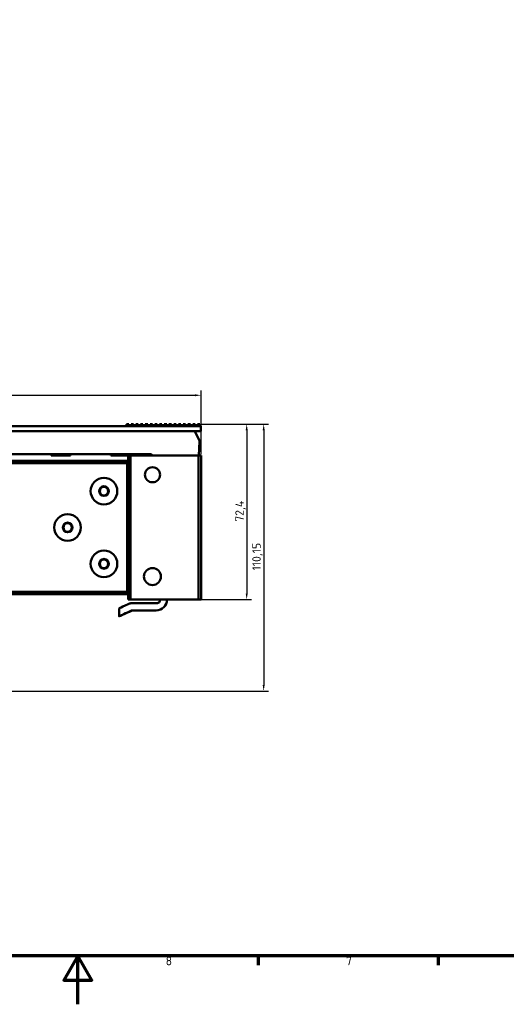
# Model space of a CAD drawing. Header units: millimetres. Extents: x 0 to 2239, y -60 to 841.
# Tile 19 of 161: x 571 to 771, y 0 to 406. Entities that reach past the tile are written whole.
import ezdxf

# ---------------------------------------------------------------- set-up
doc = ezdxf.new("R2010")
doc.units = ezdxf.units.MM
doc.layers.get('0').update_dxf_attribs({"lineweight": 25})
for name, color, linetype, lineweight in [('Bemaßung (ISO)', 7, 'Continuous', 25), ('Rahmen (ISO)', 7, 'Continuous', 70), ('Sichtbar (ISO)', 7, 'Continuous', 50)]:
    doc.layers.add(name, color=color, linetype=linetype, lineweight=lineweight)
doc.styles.add('Notiztext (DIN)', font='isocpeur.ttf')
doc.dimstyles.new('Standard (DIN)', dxfattribs={"dimtxt": 3.5, "dimasz": 2.5, "dimexe": 2, "dimexo": 0.5, "dimgap": 0.5, "dimtad": 1, "dimrnd": 1e-08, "dimtxsty": 'Notiztext (DIN)', "dimcen": 0.09, "dimdle": 10, "dimclrd": 256, "dimclre": 256, "dimclrt": 256, "dimadec": 0, "dimazin": 0, "dimtfac": 1, "dimtmove": 0, "dimatfit": 3, "dimfxl": 1, "dimtolj": 1, "dimtzin": 0, "dimlwd": -1, "dimlwe": -1, "dimarcsym": 0})

# ---------------------------------------------------------------- blocks, each defined once
blk = doc.blocks.new('Ränder Vorgaberahmen')
at = {"layer": 'Rahmen (ISO)'}
for p, q in [((668.81, 20), (668.81, 16.1)), ((743.12, 20), (743.12, 16.1))]:
    blk.add_line(p, q, dxfattribs=at)
at = {"layer": 'Rahmen (ISO)', "flags": 128}
for points in [[(20, 20), (20, 821), (1169, 821), (1169, 20), (20, 20)], [(594.5, 0), (594.5, 20), (588.73, 10), (600.27, 10), (594.5, 20)]]:
    blk.add_lwpolyline(points, dxfattribs=at)
at = {"layer": 'Rahmen (ISO)', "char_height": 3.5, "attachment_point": 7, "style": 'Notiztext (DIN)'}
for s, insert in [('8', (630.73, 16.1)), ('7', (705.04, 16.1))]:
    blk.add_mtext(s, dxfattribs=dict(at, insert=insert))
blk = doc.blocks.new('*D22')
at = {"layer": 'Bemaßung (ISO)', "transparency": 16777216}
for p, q in [((645.31, 239.42), (673.13, 239.42)), ((671.13, 236.92), (671.13, 131.77)), ((529.72, 129.27), (673.13, 129.27))]:
    blk.add_line(p, q, dxfattribs=at)
for points in [[(670.71, 236.92), (671.54, 236.92), (671.13, 239.42)], [(670.71, 131.77), (671.54, 131.77), (671.13, 129.27)]]:
    blk.add_solid(points, dxfattribs=at)
at = {"layer": 'Defpoints', "color": 0, "transparency": 16777216}
for p in [(644.81, 239.42), (529.22, 129.27), (671.13, 129.27)]:
    blk.add_point(p, dxfattribs=at)
at = {"layer": 'Bemaßung (ISO)', "transparency": 16777216, "insert": (666.43, 179.03), "char_height": 3.5, "attachment_point": 1, "rotation": 90, "style": 'Notiztext (DIN)'}
blk.add_mtext('\\A1;110,15', dxfattribs=at)
blk = doc.blocks.new('*D23')
at = {"layer": 'Bemaßung (ISO)', "transparency": 16777216}
for p, q in [((645.31, 239.42), (666.13, 239.42)), ((664.13, 236.92), (664.13, 169.52)), ((644.79, 167.02), (666.13, 167.02))]:
    blk.add_line(p, q, dxfattribs=at)
for points in [[(663.71, 236.92), (664.54, 236.92), (664.13, 239.42)], [(663.71, 169.52), (664.54, 169.52), (664.13, 167.02)]]:
    blk.add_solid(points, dxfattribs=at)
at = {"layer": 'Defpoints', "color": 0, "transparency": 16777216}
for p in [(644.81, 239.42), (644.29, 167.02), (664.13, 167.02)]:
    blk.add_point(p, dxfattribs=at)
at = {"layer": 'Bemaßung (ISO)', "transparency": 16777216, "insert": (659.43, 199.13), "char_height": 3.5, "attachment_point": 1, "rotation": 90, "style": 'Notiztext (DIN)'}
blk.add_mtext('\\A1;72,4', dxfattribs=at)
blk = doc.blocks.new('*D24')
at = {"layer": 'Bemaßung (ISO)', "transparency": 16777216}
for p, q in [((145.29, 227.02), (145.29, 253.32)), ((645.29, 227.02), (645.29, 253.32)), ((147.79, 251.32), (642.79, 251.32))]:
    blk.add_line(p, q, dxfattribs=at)
for points in [[(147.79, 251.73), (147.79, 250.9), (145.29, 251.32)], [(642.79, 251.73), (642.79, 250.9), (645.29, 251.32)]]:
    blk.add_solid(points, dxfattribs=at)
at = {"layer": 'Defpoints', "color": 0, "transparency": 16777216}
for p in [(645.29, 251.32), (145.29, 226.52), (645.29, 226.52)]:
    blk.add_point(p, dxfattribs=at)
at = {"layer": 'Bemaßung (ISO)', "transparency": 16777216, "insert": (391.96, 255.32), "char_height": 3.5, "attachment_point": 1, "style": 'Notiztext (DIN)'}
blk.add_mtext('\\A1;500', dxfattribs=at)

msp = doc.modelspace()

# ---------------------------------------------------------------- linework, layer by layer
at = {"layer": 'Sichtbar (ISO)'}
for p, q in [((395.362, 238.523), (645.212, 238.523)), ((395.362, 236.523), (645.212, 236.523)), ((614.512, 238.523), (614.512, 239.423)), ((614.512, 239.423), (615.512, 239.423)), ((615.512, 238.523), (615.512, 239.423)), ((616.465, 238.523), (616.465, 239.423)), ((616.465, 239.423), (617.465, 239.423)), ((617.465, 238.523), (617.465, 239.423)), ((618.418, 238.523), (618.418, 239.423)), ((618.418, 239.423), (619.418, 239.423)), ((619.418, 238.523), (619.418, 239.423)), ((620.371, 238.523), (620.371, 239.423)), ((620.371, 239.423), (621.371, 239.423)), ((621.371, 238.523), (621.371, 239.423)), ((622.324, 238.523), (622.324, 239.423)), ((622.324, 239.423), (623.324, 239.423)), ((623.324, 238.523), (623.324, 239.423)), ((624.277, 238.523), (624.277, 239.423)), ((624.277, 239.423), (625.277, 239.423)), ((625.277, 238.523), (625.277, 239.423)), ((626.23, 238.523), (626.23, 239.423)), ((626.23, 239.423), (627.23, 239.423)), ((627.23, 238.523), (627.23, 239.423)), ((628.183, 238.523), (628.183, 239.423)), ((628.183, 239.423), (629.183, 239.423)), ((629.183, 238.523), (629.183, 239.423)), ((630.136, 238.523), (630.136, 239.423)), ((630.136, 239.423), (631.136, 239.423)), ((631.136, 238.523), (631.136, 239.423)), ((632.089, 238.523), (632.089, 239.423)), ((632.089, 239.423), (633.089, 239.423)), ((633.089, 238.523), (633.089, 239.423)), ((634.042, 238.523), (634.042, 239.423)), ((634.042, 239.423), (635.042, 239.423)), ((635.042, 238.523), (635.042, 239.423)), ((635.995, 238.523), (635.995, 239.423)), ((635.995, 239.423), (636.995, 239.423)), ((636.995, 238.523), (636.995, 239.423)), ((637.948, 238.523), (637.948, 239.423)), ((637.948, 239.423), (638.948, 239.423)), ((638.948, 238.523), (638.948, 239.423)), ((639.901, 238.523), (639.901, 239.423)), ((639.901, 239.423), (640.901, 239.423)), ((640.901, 238.523), (640.901, 239.423)), ((641.854, 238.523), (641.854, 239.423)), ((641.854, 239.423), (642.854, 239.423)), ((644.546, 232.743), (642.787, 236.523)), ((642.854, 238.523), (642.854, 239.423)), ((643.807, 238.523), (643.807, 239.423)), ((643.807, 239.423), (644.807, 239.423)), ((644.807, 238.523), (644.807, 239.423)), ((645.212, 236.523), (645.212, 238.523)), ((644.438, 226.523), (644.639, 232.286)), ((446.287, 224.273), (614.787, 224.273)), ((530.787, 227.023), (624.787, 227.023)), ((583.537, 227.023), (583.537, 226.523)), ((591.537, 226.523), (583.537, 226.523)), ((591.537, 227.023), (591.537, 226.523)), ((608.083, 227.023), (608.083, 226.523)), ((615.287, 226.523), (608.083, 226.523)), ((614.787, 223.273), (614.787, 224.273)), ((616.287, 226.523), (615.287, 226.523)), ((615.287, 167.023), (615.287, 226.523)), ((616.083, 227.023), (616.083, 226.523)), ((644.287, 226.523), (616.287, 226.523)), ((616.287, 167.023), (616.287, 226.523)), ((619.797, 227.023), (619.797, 226.523)), ((625.287, 226.523), (624.787, 227.023)), ((645.287, 226.523), (644.287, 226.523)), ((644.287, 167.023), (644.287, 226.523)), ((645.287, 167.023), (645.287, 226.523)), ((562.331, 223.273), (614.787, 223.273)), ((614.787, 170.273), (614.787, 223.273)), ((615.287, 217.523), (614.787, 217.523)), ((615.287, 176.023), (614.787, 176.023)), ((175.787, 170.273), (614.787, 170.273)), ((175.787, 169.273), (614.787, 169.273)), ((614.787, 169.273), (614.787, 170.273)), ((615.287, 167.023), (616.287, 167.023)), ((644.287, 167.023), (616.287, 167.023)), ((628.287, 167.023), (628.287, 166.54)), ((631.287, 167.023), (631.287, 167.006)), ((631.287, 167.006), (631.287, 167.006)), ((644.287, 167.023), (645.287, 167.023)), ((611.543, 163.388), (611.543, 163.388)), ((611.543, 160.078), (611.543, 163.388)), ((622.459, 165.544), (618.802, 165.555)), ((622.459, 165.543), (618.802, 165.553)), ((618.802, 162.553), (622.459, 162.543)), ((625.287, 165.541), (627.287, 165.541)), ((625.287, 165.54), (627.287, 165.54)), ((625.287, 162.54), (626.787, 162.54)), ((622.459, 162.503), (618.802, 162.493)), ((622.459, 162.502), (618.802, 162.491)), ((625.287, 162.506), (626.787, 162.506)), ((625.287, 162.506), (626.787, 162.506))]:
    msp.add_line(p, q, dxfattribs=at)
for centre, radius in [((625.287, 218.523), 3.1), ((605.287, 211.773), 5.5), ((605.287, 211.773), 2), ((605.287, 211.773), 1.75), ((590.287, 196.773), 5.5), ((590.287, 196.773), 2), ((590.287, 196.773), 1.75), ((605.287, 181.773), 5.5), ((605.287, 181.773), 2), ((605.287, 181.773), 1.75), ((625.287, 176.523), 3.5)]:
    msp.add_circle(centre, radius, dxfattribs=at)
msp.add_arc((643.64, 232.321), 1, 358, 24.95652, dxfattribs=at)
for centre, major_axis, ratio, start_param, end_param in [((626.787, 167.04), (4.5, 0), 0.9999962, 4.712389, 6.2794687), ((626.787, 167.006), (4.5, 0), 0.9999957, 4.712389, 6.2831853), ((626.787, 167.006), (4.5, 0), 0.9999962, 4.712389, 6.2831853), ((690.087, 200.013), (-78.544, -36.626), 0.0023958, 6.1745422, 6.2820681), ((690.087, 200.013), (-78.544, -36.626), 0.0022715, 6.1746002, 6.2821261), ((615.973, 165.477), (-4, -1.865), 0.0023958, 4.9012963, 6.1745422), ((615.973, 165.476), (-4, -1.865), 0.0022715, 4.9013542, 6.1746002), ((615.973, 162.545), (4, 0), 0.0027655, 0.7853982, 1.3089641), ((615.973, 165.546), (-4, 0), 0.0029168, 3.9269908, 4.4217519), ((615.973, 165.545), (-4, 0), 0.0027655, 3.9269908, 4.4217519), ((625.287, 165.552), (-4, 0), 0.0029168, 0.7853982, 1.5707963), ((625.287, 165.551), (-4, 0), 0.0027655, 0.7853982, 1.5707963), ((625.287, 162.551), (4, 0), 0.0027655, 3.9269908, 4.712389), ((627.287, 166.541), (1, 0), 0.9999957, 4.712389, 6.2831853), ((627.287, 166.54), (1, 0), 0.9999962, 4.712389, 6.2831853), ((690.087, 196.703), (-78.544, -36.626), 0.0022715, 6.1746002, 6.389652), ((690.087, 196.703), (-78.544, -36.626), 0.0023958, 6.2821459, 6.389594), ((615.973, 162.166), (-4, -1.865), 0.0022715, 4.5575293, 6.1746002), ((615.973, 162.121), (-4, -1.865), 0.0022715, 0.1064667, 1.7235401), ((615.973, 162.12), (-4, -1.865), 0.0023958, 0.1064087, 1.7234821), ((615.973, 162.501), (-4, 0), 0.0027655, 1.8326286, 2.3561945), ((615.973, 162.5), (-4, 0), 0.0029168, 1.8326286, 2.3561945), ((625.287, 162.494), (-4, 0), 0.0029168, 4.712389, 5.4977871), ((625.287, 162.495), (-4, 0), 0.0027655, 4.712389, 5.4977871)]:
    msp.add_ellipse(centre, major_axis=major_axis, ratio=ratio, start_param=start_param, end_param=end_param, dxfattribs=at)
for points, knots in [([(615.218, 165.136), (615.572, 165.301), (615.98, 165.431), (616.637, 165.539), (616.884, 165.557), (617.12, 165.558)], [1.729286, 1.729286, 1.729286, 1.729286, 1.84779995, 1.84779995, 1.91863031, 1.91863031, 1.91863031, 1.91863031]), ([(615.218, 165.134), (615.572, 165.299), (615.98, 165.429), (616.637, 165.537), (616.884, 165.555), (617.12, 165.556)], [1.729286, 1.729286, 1.729286, 1.729286, 1.84779995, 1.84779995, 1.91863031, 1.91863031, 1.91863031, 1.91863031]), ([(617.009, 162.556), (616.886, 162.556), (616.752, 162.532), (616.615, 162.475), (616.6, 162.469), (616.586, 162.462)], [-0.151830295, -0.151830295, -0.151830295, -0.151830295, -0.113591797, -0.113591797, -0.1091437, -0.1091437, -0.1091437, -0.1091437]), ([(616.586, 162.396), (616.6, 162.403), (616.615, 162.409), (616.752, 162.466), (616.886, 162.49), (617.009, 162.49)], [-0.199507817, -0.199507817, -0.199507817, -0.199507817, -0.195060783, -0.195060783, -0.156822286, -0.156822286, -0.156822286, -0.156822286]), ([(616.586, 162.394), (616.6, 162.401), (616.615, 162.407), (616.752, 162.464), (616.886, 162.488), (617.009, 162.488)], [-0.199507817, -0.199507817, -0.199507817, -0.199507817, -0.195060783, -0.195060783, -0.156822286, -0.156822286, -0.156822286, -0.156822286])]:
    msp.add_open_spline(points, degree=3, knots=knots, dxfattribs=at)

# ---------------------------------------------------------------- block references
msp.add_blockref('Ränder Vorgaberahmen', (0, 0))

# ---------------------------------------------------------------- dimensions: what is measured, and where the dimension line sits
at = {"layer": 'Bemaßung (ISO)'}
for base, p1, p2, angle, picture, middle in [((645.287, 251.315), (145.287, 226.523), (645.287, 226.523), 180, '*D24', (395.287, 251.315)), ((671.1262, 129.2681), (644.8071, 239.4229), (529.221, 129.2681), 270, '*D22', (671.1262, 184.3655)), ((664.126, 167.023), (644.807, 239.423), (644.287, 167.023), 90, '*D23', (664.126, 203.243))]:
    dim = msp.add_linear_dim(base=base, p1=p1, p2=p2, angle=angle, dimstyle='Standard (DIN)', override={"dimgap": 0.5, "dimdec": 2, "dimtol": 0, "dimlim": 0, "dimtp": 0, "dimtm": 0, "dimtdec": 2, "dimtofl": 0, "dimatfit": 1}, dxfattribs=at)
    dim.commit()
    dim.dimension.update_dxf_attribs({"geometry": picture, "text_midpoint": middle, "dimtype": 160})

doc.saveas('drawing.dxf')
